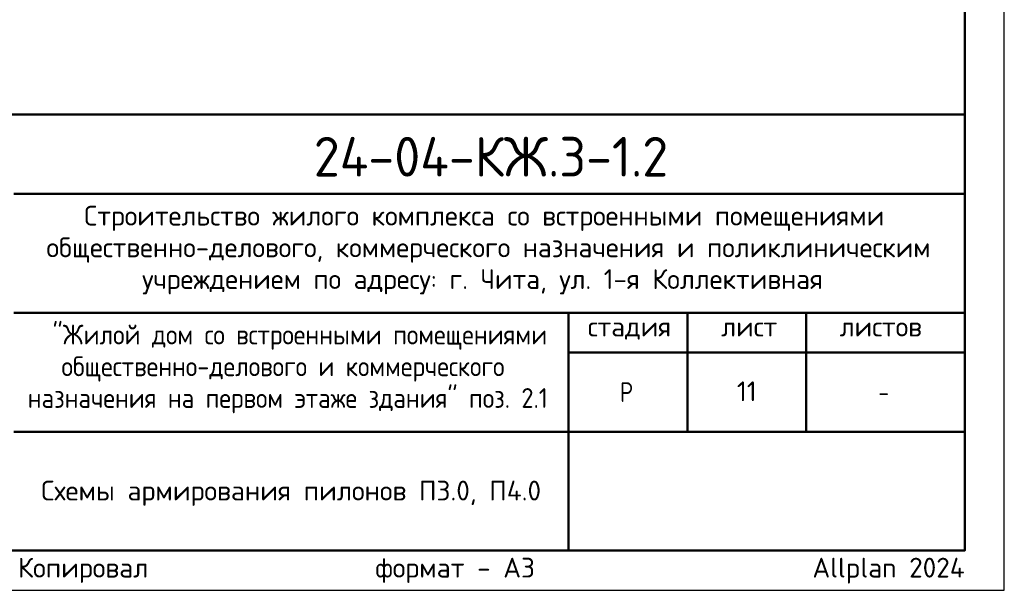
# Model space of a CAD drawing. Header units: millimetres. Extents: x 0 to 42000, y 0 to 29700.
# Tile 14 of 18: x 29574 to 42000, y 0 to 7198. Entities that reach past the tile are written whole.
import ezdxf

# ---------------------------------------------------------------- set-up
doc = ezdxf.new("R2010")
doc.units = ezdxf.units.MM
doc.layers.add('Standard', color=7, linetype='Continuous', lineweight=25)
doc.layers.add('Надписи', color=7, linetype='Continuous', lineweight=25)
doc.styles.add('ISOCPEUR', font='txt')

msp = doc.modelspace()

# ---------------------------------------------------------------- linework, layer by layer
at = {"layer": 'Standard', "color": 7, "linetype": 'Continuous', "lineweight": 50, "transparency": 33554687}
for p, q in [((23000, 6000), (41500, 6000)), ((29500, 5000), (41500, 5000)), ((29500, 3500), (41500, 3500)), ((36500, 2000), (36500, 3500)), ((38000, 2000), (38000, 3500)), ((39500, 2000), (39500, 3500)), ((36500, 3000), (41500, 3000)), ((29500, 2000), (41500, 2000)), ((36500, 500), (36500, 2000)), ((36500, 500), (36500, 2000))]:
    msp.add_line(p, q, dxfattribs=at)
at = {"layer": 'Standard', "color": 7, "linetype": 'Continuous', "lineweight": 25, "transparency": 33554687}
for p, q in [((41500, 500), (41500, 6000)), ((23000, 500), (41500, 500)), ((23000, 500), (41500, 500)), ((23000, 500), (41500, 500))]:
    msp.add_line(p, q, dxfattribs=at)
msp.add_lwpolyline([(0, 0), (42000, 0), (42000, 29700), (0, 29700), (0, 0)], close=True, dxfattribs=at)
at = {"layer": 'Standard', "color": 7, "linetype": 'Continuous', "lineweight": 50, "transparency": 33554687}
msp.add_lwpolyline([(2000, 29200), (41500, 29200), (41500, 500), (2000, 500), (2000, 29200)], close=True, dxfattribs=at)
at = {"layer": 'Standard', "color": 7, "linetype": 'Continuous', "lineweight": 13, "transparency": 33554687}
msp.add_lwpolyline([(41500, 29200), (23000, 29200), (23000, 6000), (41500, 6000), (41500, 29200)], dxfattribs=at)
at = {"layer": 'Standard', "color": 7, "linetype": 'Continuous', "lineweight": 25, "transparency": 33554687}
msp.add_lwpolyline([(41500, 6000), (23000, 6000), (23000, 500), (41500, 500), (41500, 6000)], dxfattribs=at)

# ---------------------------------------------------------------- texts
at = {"layer": 'Standard', "color": 7, "linetype": 'Continuous', "lineweight": 50, "transparency": 33554687, "insert": (33285, 5218), "char_height": 500, "width": 4936.77, "attachment_point": 7, "style": 'ISOCPEUR'}
msp.add_mtext('\\W0.96;24-04-КЖ.3-1.2', dxfattribs=at)
at = {"layer": 'Standard', "color": 7, "linetype": 'Continuous', "lineweight": 25, "transparency": 33554687, "char_height": 250, "style": 'ISOCPEUR'}
for s, insert, width, attachment_point in [('\\W0.99;Строительство жилого комплекса со встроенными помещениями', (30388, 4533), 10343.94, 7), ('\\W0.99;общественно-делового, коммерческого назначения и поликлиническим', (29912, 4133), 11292.27, 7), ('\\W0.99;учреждением по адресу: г. Чита, ул. 1-я Коллективная', (31119, 3733), 8881.18, 7), ('\\W0.90;"Жилой дом со встроенными помещениями', (29989, 3033), 6132.5, 7), ('\\W0.90;общественно-делового и коммерческого', (30102, 2633), 5904.56, 7), ('\\W0.99;стадия    лист     листов', (36743, 3162), 4372.59, 7), ('\\W0.90;назначения на первом этаже здания" поз. 2.1', (29676, 2233), 6756.08, 7), ('\\W0.80;Р', (37150, 2375), 299.85, 7), ('\\W0.78;-', (40412, 2375), 271.99, 7), ('\\A1;{\\fISOCPEUR|i0|b0;\\H250.000000;\\W1.000000;\\C7;Схемы армирования пилонов П3.0, П4.0}\\P', (33000, 1383), 6236.49, 2)]:
    msp.add_mtext(s, dxfattribs=dict(at, insert=insert, width=width, attachment_point=attachment_point))
at = {"layer": 'Standard', "color": 8, "linetype": 'Continuous', "lineweight": 13, "transparency": 33554687, "insert": (41500, 248), "char_height": 250, "width": 11749.46, "attachment_point": 6, "style": 'ISOCPEUR'}
msp.add_mtext('\\A1;{\\fISOCPEUR|i0|b0;\\H250.000000;\\W1.000000;\\C8;Копировал                  формат - А3                      Allplan 2024}\\P', dxfattribs=at)
at = {"layer": 'Надписи', "color": 7, "linetype": 'Continuous', "lineweight": 13, "transparency": 33554687, "insert": (38750, 2510), "char_height": 250, "width": 328.12, "attachment_point": 5, "style": 'ISOCPEUR'}
msp.add_mtext('\\A1;{\\fISOCPEUR|i0|b0;\\H250.000000;\\W1.000000;\\C7;11}\\P', dxfattribs=at)

doc.saveas('drawing.dxf')
